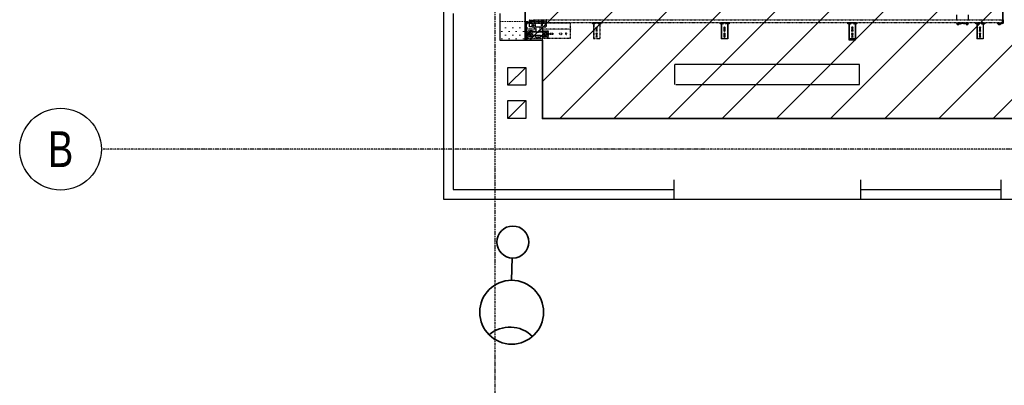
# Model space of a CAD drawing. Header units: centimetres. Extents: x 25511 to 42070, y 833 to 13367.
# Tile 21 of 59: x 29207 to 29978, y 4941 to 5227. Entities that reach past the tile are written whole.
import ezdxf
from ezdxf.enums import TextEntityAlignment as Align

# ---------------------------------------------------------------- set-up
doc = ezdxf.new("R2010")
doc.units = ezdxf.units.CM
doc.header["$LTSCALE"] = 0.1
for name, pattern in [('Ciągłe', [0]), ('DASHDOT2', [12.7, 6.35, -3.175, 0, -3.175]), ('DASHED2', [9.525, 6.35, -3.175])]:
    doc.linetypes.add(name, pattern=pattern)
for name, color, linetype in [('A-Grid', 253, 'DASHDOT2'), ('CKDRZWI_', 253, 'Continuous'), ('CKIZOLACJE', 253, 'Continuous')]:
    doc.layers.add(name, color=color, linetype=linetype)
for name, color, linetype, lineweight in [('A-sufity podwieszone', 253, 'Continuous', 25), ('A-Wyburzenia', 253, 'DASHED2', 0), ('A_Sufity - Opis', 253, 'Continuous', 13), ('CKWENT', 253, 'Ciągłe', 25), ('E-kabel', 1, 'Continuous', 35), ('Elospr', 32, 'Continuous', 30)]:
    doc.layers.add(name, color=color, linetype=linetype, lineweight=lineweight)
doc.layers.add('POWIERZCHNIA ZABUDOWY', color=253, linetype='Continuous', plot=False)
doc.styles.get("Standard").update_dxf_attribs({"font": 'ic-simplex.shx', "width": 0.8})
doc.linetypes.add('IZOLACJA_CIEPLNA_OS', pattern='A,0.001,[220,CADKON.SHX,S=0.05,R=0,X=0,Y=0],-1,[220,CADKON.SHX,S=0.05,R=180,X=1,Y=0],-1', length=2.001)

# ---------------------------------------------------------------- blocks, each defined once
blk = doc.blocks.new('A$7E8719B1CAF')
at = {"color": 7, "linetype": 'Continuous', "lineweight": -3}
for p, q in [((0, 0), (0, 210)), ((0, 210), (200, 210)), ((200, 210), (200, 192)), ((200, 192), (200, 82)), ((204, 192), (204, 82)), ((204, 188), (207, 188)), ((207, 188), (204, 188)), ((205, 189.6), (205, 193)), ((207, 189.6), (207, 188)), ((207, 128), (207, 188)), ((319, 171.8), (319, 183.5)), ((330, 178.6), (337.5, 178.6)), ((337.5, 178.5), (337.5, 183.5)), ((337.5, 183.5), (340.1, 183.5)), ((340.1, 178.5), (337.5, 178.5)), ((340.1, 183.5), (340.1, 178.5)), ((340.1, 175.4), (340.1, 178.5)), ((340.1, 175.4), (340.1, 143.6)), ((1736.1, 200), (1734.9, 200)), ((1734.9, 88.5), (1734.9, 200)), ((1736.1, 88.5), (1736.1, 200)), ((1741.2, 200), (1736.1, 200)), ((1742.9, 200), (1741.2, 200)), ((1748.5, 200), (1742.9, 200)), ((1750.4, 200), (1748.5, 200)), ((1769.3, 200), (1750.4, 200)), ((1755.4, 157), (1755.4, 183)), ((1764.4, 183), (1764.4, 157)), ((1771.2, 200), (1769.3, 200)), ((1776.8, 200), (1771.2, 200)), ((1778.6, 200), (1776.8, 200)), ((1783.7, 200), (1778.6, 200)), ((1784.8, 200), (1783.7, 200)), ((1783.7, 88.5), (1783.7, 200)), ((1784.8, 88.5), (1784.8, 200)), ((2735.1, 209.2), (2735.1, 160.2)), ((2736.5, 209.2), (2735.1, 209.2)), ((2735.1, 160.2), (2735.1, 148.5)), ((2736.8, 200), (2735.7, 200)), ((2735.7, 88.5), (2735.7, 200)), ((2736.5, 209.2), (2736.5, 200)), ((2740.3, 209.2), (2736.5, 209.2)), ((2736.8, 88.5), (2736.8, 200)), ((2741.9, 200), (2736.8, 200)), ((2744, 209.2), (2740.3, 209.2)), ((2743.7, 200), (2741.9, 200)), ((2749.3, 200), (2743.7, 200)), ((2749.5, 209.2), (2746.5, 209.2)), ((2751.2, 200), (2749.3, 200)), ((2771.8, 209.2), (2749.5, 209.2)), ((2770.1, 200), (2751.2, 200)), ((2756.1, 157), (2756.1, 183)), ((2758.1, 153.3), (2758.1, 157)), ((2763.1, 157), (2763.1, 153.3)), ((2765.1, 183), (2765.1, 157)), ((2772, 200), (2770.1, 200)), ((2774.7, 209.2), (2771.8, 209.2)), ((2777.6, 200), (2772, 200)), ((2781, 209.2), (2777.3, 209.2)), ((2779.3, 200), (2777.6, 200)), ((2784.4, 200), (2779.3, 200)), ((2784.7, 209.2), (2781, 209.2)), ((2785.6, 200), (2784.4, 200)), ((2784.4, 88.5), (2784.4, 200)), ((2784.7, 209.2), (2784.7, 200)), ((2786.1, 209.2), (2784.7, 209.2)), ((2785.6, 88.5), (2785.6, 200)), ((2786.1, 209.2), (2786.1, 160.2)), ((2786.1, 160.2), (2786.1, 148.5)), ((3737.6, 200), (3736.4, 200)), ((3736.4, 88.5), (3736.4, 200)), ((3737.6, 88.5), (3737.6, 200)), ((3742.7, 200), (3737.6, 200)), ((3744.4, 200), (3742.7, 200)), ((3750, 200), (3744.4, 200)), ((3751.9, 200), (3750, 200)), ((3770.8, 200), (3751.9, 200)), ((3756.9, 157), (3756.9, 183)), ((3765.9, 183), (3765.9, 157)), ((3772.7, 200), (3770.8, 200)), ((3778.3, 200), (3772.7, 200)), ((3780.1, 200), (3778.3, 200)), ((3785.2, 200), (3780.1, 200)), ((3786.3, 200), (3785.2, 200)), ((3785.2, 88.5), (3785.2, 200)), ((3786.3, 88.5), (3786.3, 200)), ((200, 82), (200, 74)), ((203, 77), (203, 77.4)), ((204, 128), (207, 128)), ((207, 128), (204, 128)), ((204, 120), (207, 123)), ((207, 123), (204, 120)), ((207, 82), (204, 82)), ((210, 81), (205, 81)), ((206, 122), (207, 122)), ((207, 128), (207, 123)), ((207, 82), (207, 122)), ((210, 81), (215, 81)), ((215, 81), (215, 77)), ((231, 77.7), (231, 77.3)), ((232.7, 89.1), (232.7, 80)), ((319, 145.4), (319, 147.2)), ((330, 140.4), (337.5, 140.4)), ((337.5, 140.5), (337.5, 135.5)), ((340.1, 140.5), (337.5, 140.5)), ((340.1, 135.5), (337.5, 135.5)), ((340.1, 143.6), (340.1, 140.5)), ((340.1, 140.5), (340.1, 135.5)), ((1724.9, 78.9), (1724.5, 75.5)), ((1726.9, 78.6), (1726.4, 75.3)), ((1727.6, 78.6), (1727.2, 75.3)), ((1730, 81.5), (1727.9, 81.5)), ((1730, 79.5), (1727.9, 79.5)), ((1730.8, 81.5), (1730, 81.5)), ((1731.2, 77.6), (1731, 78.6)), ((1733.1, 77.9), (1733, 78.9)), ((1733.9, 77.9), (1733.7, 78.9)), ((1734.9, 78.4), (1734.9, 88.5)), ((1736.1, 77.5), (1734.9, 78.4)), ((1736.1, 77.5), (1736.1, 88.5)), ((1741.2, 83.3), (1736.1, 77.5)), ((1746.6, 79), (1738.6, 79)), ((1738.6, 79), (1738.6, 77)), ((1748.5, 77.8), (1742.9, 83.4)), ((1747, 79), (1746.6, 79)), ((1746.6, 77), (1746.6, 79)), ((1747, 77), (1747, 79)), ((1755.4, 110), (1755.4, 136)), ((1764.4, 136), (1764.4, 110)), ((1776.8, 83.4), (1771.2, 77.8)), ((1782.1, 79), (1774.1, 79)), ((1774.1, 79), (1774.1, 77)), ((1783.7, 77.5), (1778.6, 83.3)), ((1782.4, 79), (1782.1, 79)), ((1782.1, 77), (1782.1, 79)), ((1782.5, 77), (1782.5, 78.8)), ((1783.7, 77.5), (1783.7, 88.5)), ((1784.8, 78.4), (1783.7, 77.5)), ((1784.8, 78.4), (1784.8, 88.5)), ((1787.5, 78.9), (1787.4, 77.9)), ((1789.5, 78.6), (1789.3, 77.6)), ((1790.2, 78.6), (1790.1, 77.6)), ((1792.6, 81.5), (1790.5, 81.5)), ((1792.6, 79.5), (1790.5, 79.5)), ((1793.4, 81.5), (1792.6, 81.5)), ((1794.1, 75.3), (1793.6, 78.6)), ((1796, 75.5), (1795.6, 78.9)), ((1796.8, 75.5), (1796.3, 78.9)), ((2725.6, 78.9), (2725.2, 75.5)), ((2727.6, 78.6), (2727.2, 75.3)), ((2728.3, 78.6), (2727.9, 75.3)), ((2730.8, 81.5), (2728.6, 81.5)), ((2730.8, 79.5), (2728.6, 79.5)), ((2731.5, 81.5), (2730.8, 81.5)), ((2731.9, 77.6), (2731.7, 78.6)), ((2733.9, 77.9), (2733.7, 78.9)), ((2734.6, 77.9), (2734.4, 78.9)), ((2735.1, 148.5), (2735.1, 80.2)), ((2735.1, 80.2), (2735.1, 79.9)), ((2735.7, 79.4), (2735.1, 79.9)), ((2735.7, 78.4), (2735.7, 88.5)), ((2736.8, 77.5), (2735.7, 78.4)), ((2736.8, 77.5), (2736.8, 88.5)), ((2741.9, 83.3), (2736.8, 77.5)), ((2747.3, 79), (2739.3, 79)), ((2739.3, 79), (2739.3, 77)), ((2749.3, 77.8), (2743.7, 83.4)), ((2746.5, 79.8), (2744, 82.7)), ((2747.7, 79), (2747.3, 79)), ((2747.3, 77), (2747.3, 79)), ((2747.7, 77), (2747.7, 79)), ((2756.1, 110), (2756.1, 136)), ((2765.1, 136), (2765.1, 110)), ((2777.6, 83.4), (2772, 77.8)), ((2777.3, 82.7), (2774.7, 79.8)), ((2782.8, 79), (2774.8, 79)), ((2774.8, 79), (2774.8, 77)), ((2784.4, 77.5), (2779.3, 83.3)), ((2783.1, 79), (2782.8, 79)), ((2782.8, 77), (2782.8, 79)), ((2783.2, 77), (2783.2, 78.8)), ((2784.4, 77.5), (2784.4, 88.5)), ((2785.6, 78.4), (2784.4, 77.5)), ((2785.6, 78.4), (2785.6, 88.5)), ((2786.1, 79.9), (2785.6, 79.4)), ((2786.1, 148.5), (2786.1, 80.2)), ((2786.1, 80.2), (2786.1, 79.9)), ((2788.2, 78.9), (2788.1, 77.9)), ((2790.2, 78.6), (2790.1, 77.6)), ((2790.9, 78.6), (2790.8, 77.6)), ((2793.4, 81.5), (2791.2, 81.5)), ((2793.4, 79.5), (2791.2, 79.5)), ((2794.1, 81.5), (2793.4, 81.5)), ((2794.8, 75.3), (2794.3, 78.6)), ((2796.7, 75.5), (2796.3, 78.9)), ((2797.5, 75.5), (2797.1, 78.9)), ((3576.8, 79), (3586.7, 79)), ((3576.8, 75), (3576.8, 79)), ((3581.7, 81), (3580.3, 80.2)), ((3580.3, 80.2), (3596.1, 80.2)), ((3581.7, 87), (3581.7, 86.4)), ((3581.7, 86.4), (3585, 87)), ((3581.7, 87), (3585, 87)), ((3581.7, 80.4), (3581.7, 86.4)), ((3585.2, 88.5), (3584.2, 87.5)), ((3584.2, 87.5), (3592.2, 87.5)), ((3584.2, 87.5), (3584.2, 87)), ((3585, 88.3), (3585, 87)), ((3585, 87), (3591.5, 87)), ((3591.2, 88.5), (3585.2, 88.5)), ((3598.6, 79), (3586.7, 79)), ((3588.2, 86.4), (3591.5, 87)), ((3588.2, 80.4), (3588.2, 86.4)), ((3592.2, 87.5), (3591.2, 88.5)), ((3591.4, 88.3), (3591.4, 87)), ((3591.5, 87), (3594.7, 87)), ((3592.2, 87), (3592.2, 87.5)), ((3594.7, 86.4), (3594.7, 87)), ((3594.7, 80.4), (3594.7, 86.4)), ((3596.1, 80.2), (3594.7, 81)), ((3598.6, 79), (3605.4, 80.8)), ((3607.6, 81), (3606.7, 81)), ((3608, 80.8), (3614.8, 79)), ((3608.9, 80.8), (3615.7, 79)), ((3628.6, 79), (3614.8, 79)), ((3635.4, 80.8), (3628.6, 79)), ((3637.6, 81), (3636.7, 81)), ((3644.8, 79), (3638, 80.8)), ((3645.7, 79), (3638.9, 80.8)), ((3656.7, 79), (3644.8, 79)), ((3651.7, 81), (3650.3, 80.2)), ((3650.3, 80.2), (3666.1, 80.2)), ((3651.7, 87), (3651.7, 86.4)), ((3651.7, 86.4), (3655, 87)), ((3651.7, 87), (3655, 87)), ((3651.7, 80.4), (3651.7, 86.4)), ((3655.2, 88.5), (3654.2, 87.5)), ((3654.2, 87.5), (3662.2, 87.5)), ((3654.2, 87.5), (3654.2, 87)), ((3655, 88.3), (3655, 87)), ((3655, 87), (3661.5, 87)), ((3661.2, 88.5), (3655.2, 88.5)), ((3656.7, 79), (3666.8, 79)), ((3658.2, 86.4), (3661.5, 87)), ((3658.2, 80.4), (3658.2, 86.4)), ((3662.2, 87.5), (3661.2, 88.5)), ((3661.4, 88.3), (3661.4, 87)), ((3661.5, 87), (3664.7, 87)), ((3662.2, 87), (3662.2, 87.5)), ((3664.7, 86.4), (3664.7, 87)), ((3664.7, 80.4), (3664.7, 86.4)), ((3666.1, 80.2), (3664.7, 81)), ((3667.6, 79), (3666.8, 79)), ((3727, 78.9), (3726.6, 75.5)), ((3729, 78.6), (3728.6, 75.3)), ((3729.7, 78.6), (3729.3, 75.3)), ((3732.2, 81.5), (3730, 81.5)), ((3732.2, 79.5), (3730, 79.5)), ((3732.2, 81.5), (3732.9, 81.5)), ((3733.3, 77.6), (3733.2, 78.6)), ((3735.3, 77.9), (3735.2, 78.9)), ((3736, 77.9), (3735.9, 78.9)), ((3736.4, 78.4), (3736.4, 88.5)), ((3737.6, 77.5), (3736.4, 78.4)), ((3737.6, 77.5), (3737.6, 88.5)), ((3742.7, 83.3), (3737.6, 77.5)), ((3740.7, 79), (3748.7, 79)), ((3740.7, 79), (3740.7, 77)), ((3750, 77.8), (3744.4, 83.4)), ((3748.7, 79), (3748.8, 79)), ((3748.7, 77), (3748.7, 79)), ((3749.2, 77), (3749.2, 78.6)), ((3756.9, 110), (3756.9, 136)), ((3765.9, 136), (3765.9, 110)), ((3778.3, 83.4), (3772.7, 77.8)), ((3776.2, 79), (3783.9, 79)), ((3776.2, 79), (3776.2, 77)), ((3785.2, 77.5), (3780.1, 83.3)), ((3784.2, 77), (3784.2, 78.6)), ((3784.7, 77), (3784.7, 78.1)), ((3785.2, 77.5), (3785.2, 88.5)), ((3786.3, 78.4), (3785.2, 77.5)), ((3786.3, 78.4), (3786.3, 88.5)), ((3789.6, 78.9), (3789.5, 77.9)), ((3791.6, 78.6), (3791.5, 77.6)), ((3792.3, 78.6), (3792.2, 77.6)), ((3794.8, 81.5), (3792.6, 81.5)), ((3794.8, 79.5), (3792.6, 79.5)), ((3794.8, 81.5), (3795.5, 81.5)), ((3796.2, 75.3), (3795.8, 78.6)), ((3798.2, 75.5), (3797.8, 78.9)), ((3798.9, 75.5), (3798.5, 78.9)), ((3896.6, 77), (3896.6, 80)), ((3896.6, 80), (3901.6, 80)), ((3901.6, 80), (3935.6, 80)), ((3905.4, 82), (3904, 81.2)), ((3904, 81.2), (3919.8, 81.2)), ((3905.4, 87.4), (3908.6, 88)), ((3905.4, 88), (3908.6, 88)), ((3905.4, 81.4), (3905.4, 87.4)), ((3908.9, 88.5), (3908.4, 88)), ((3908.6, 88), (3915.1, 88)), ((3914.9, 88.5), (3908.9, 88.5)), ((3911.9, 87.4), (3915.1, 88)), ((3911.9, 81.4), (3911.9, 87.4)), ((3915.4, 88.5), (3914.9, 88.5)), ((3915.4, 88), (3914.9, 88.5)), ((3915.1, 88), (3918.4, 88)), ((3915.9, 88), (3915.4, 88.5)), ((3918.4, 88), (3918.9, 88)), ((3918.4, 81.4), (3918.4, 87.4)), ((3919.8, 81.2), (3918.4, 82)), ((3918.5, 81.4), (3918.5, 87.4)), ((3918.9, 81.8), (3918.9, 87.4)), ((3918.9, 81.7), (3918.9, 87.4)), ((3920.3, 81.2), (3918.9, 82)), ((3919.8, 81.2), (3920.3, 81.2)), ((3936.5, 80), (3935.6, 80)), ((200, 74), (200, 25.3)), ((202, 74), (202, 25.3)), ((204, 77), (203, 77)), ((232.2, 75), (203, 75)), ((204, 77), (204, 77.1)), ((210, 77), (205, 77)), ((215, 77), (210, 77)), ((245, 77), (215, 77)), ((215.3, 75), (215.3, 73.5)), ((215.7, 73.5), (215.3, 73.5)), ((215.3, 73.5), (215.8, 73)), ((215.7, 75), (215.7, 73.5)), ((232.7, 73.5), (215.7, 73.5)), ((215.7, 73.5), (216.2, 73)), ((215.8, 73), (216.2, 73)), ((216.2, 73), (232.2, 73)), ((231, 72.7), (231, 72.3)), ((231, 67.7), (231, 67.3)), ((231, 62.7), (231, 62.3)), ((231, 57.7), (231, 57.3)), ((231, 52.7), (231, 52.3)), ((1726.4, 75.3), (1724.5, 75.5)), ((1727.2, 75.3), (1726.4, 75.3)), ((1750.4, 77), (1734.1, 77)), ((1786.4, 75), (1734.1, 75)), ((1752.7, 77), (1750.4, 77)), ((1767, 77), (1752.7, 77)), ((1769.3, 77), (1767, 77)), ((1786.4, 77), (1769.3, 77)), ((1787.1, 75), (1786.4, 75)), ((1794.1, 75.3), (1796, 75.5)), ((1794.8, 75.3), (1794.1, 75.3)), ((1794.8, 75.3), (1796.8, 75.5)), ((1796.8, 75.5), (1796, 75.5)), ((2727.2, 75.3), (2725.2, 75.5)), ((2727.9, 75.3), (2727.2, 75.3)), ((2751.2, 77), (2734.8, 77)), ((2787.1, 75), (2734.8, 75)), ((2753.5, 77), (2751.2, 77)), ((2767.8, 77), (2753.5, 77)), ((2770.1, 77), (2767.8, 77)), ((2787.1, 77), (2770.1, 77)), ((2787.8, 75), (2787.1, 75)), ((2794.8, 75.3), (2796.7, 75.5)), ((2795.5, 75.3), (2794.8, 75.3)), ((2795.5, 75.3), (2797.5, 75.5)), ((2797.5, 75.5), (2796.7, 75.5)), ((3577.7, 12), (3577.7, 49.5)), ((3599.5, 75), (3599.5, 75)), ((3599.6, 75.1), (3606.5, 77)), ((3600.5, 75.1), (3607.2, 76.9)), ((3607, 77), (3613.8, 75.1)), ((3629.5, 75), (3629.5, 75)), ((3636.5, 77), (3629.6, 75.1)), ((3637.2, 76.9), (3630.5, 75.1)), ((3643.8, 75.1), (3637, 77)), ((3667.7, 12), (3667.7, 49.5)), ((3667.7, 12), (3667.7, 49.5)), ((3728.6, 75.3), (3726.6, 75.5)), ((3728.6, 75.3), (3729.3, 75.3)), ((3751.9, 77), (3736.3, 77)), ((3754.2, 77), (3751.9, 77)), ((3768.5, 77), (3754.2, 77)), ((3770.8, 77), (3768.5, 77)), ((3788.5, 77), (3770.8, 77)), ((3796.2, 75.3), (3798.2, 75.5)), ((3796.2, 75.3), (3796.9, 75.3)), ((3796.9, 75.3), (3798.9, 75.5)), ((3798.2, 75.5), (3798.9, 75.5)), ((3901.6, 77), (3896.6, 77)), ((3901.6, 77), (3935.6, 77)), ((3907.9, 77), (3907.9, 75)), ((3908.7, 77), (3908.7, 75)), ((3915.2, 77), (3915.2, 75)), ((3915.6, 77), (3915.6, 75)), ((3915.9, 75), (3915.9, 77)), ((3916.4, 75), (3916.4, 77)), ((3936.6, 75), (3936.9, 75)), ((3936.9, 73), (3936.6, 73)), ((3936.6, 70.5), (3936.6, 54)), ((3936.6, 54), (3936.6, 70.5)), ((3937, 69.2), (3936.6, 69.2)), ((3936.9, 51.8), (3936.6, 51.8)), ((3936.6, 51.5), (3936.6, 49.5)), ((3936.6, 51.5), (3936.6, 51.5)), ((3937, 50), (3936.6, 50)), ((3936.6, 49.5), (3937.1, 49.5)), ((3936.6, 49.5), (3936.6, 49.5)), ((3937.1, 75), (3936.9, 75)), ((3936.9, 73.8), (3937, 71.1)), ((3937, 69.2), (3936.9, 71.9)), ((3936.9, 51.8), (3937, 53.8)), ((3937, 50), (3936.9, 51.8)), ((3937, 70.5), (3937, 54)), ((3937, 52), (3937, 50)), ((3937.3, 75), (3937.1, 75)), ((3937.1, 73), (3937.3, 73)), ((3937.1, 54), (3937.1, 70.5)), ((3937.4, 69.2), (3937.1, 69.2)), ((3937.4, 51.8), (3937.1, 51.8)), ((3937.1, 49.5), (3937.1, 51.5)), ((3937.1, 51.5), (3937.1, 51.5)), ((3937.4, 50), (3937.1, 50)), ((3937.1, 49.5), (3937.1, 49.5)), ((3937.5, 71.1), (3937.4, 73.8)), ((3937.4, 71.9), (3937.4, 69.2)), ((3937.4, 53.8), (3937.4, 51.8)), ((3937.4, 50), (3937.5, 52)), ((3937.4, 51.8), (3937.4, 50)), ((3938.6, 74), (3938.6, -28)), ((3941.6, 74), (3941.6, -28)), ((3942.5, 55.6), (3942.5, 74))]:
    blk.add_line(p, q, dxfattribs=at)
at = {"color": 7, "linetype": 'DASHED2', "lineweight": -3}
for p, q in [((205, 197), (215, 197)), ((205, 193), (215, 193)), ((220, 189.6), (205, 189.6)), ((215, 197), (220, 197)), ((220, 193), (215, 193)), ((216.5, 183.5), (216.5, 135.5)), ((257.9, 183.5), (216.5, 183.5)), ((220, 197), (220, 193)), ((223, 193), (220, 196)), ((220, 193), (220, 189.6)), ((220, 193), (223, 193)), ((220.5, 160.5), (220.5, 158.5)), ((221.6, 193), (284, 193)), ((227.8, 159.5), (230.1, 163.5)), ((230.1, 155.5), (227.8, 159.5)), ((230.1, 163.5), (232.4, 167.5)), ((232.4, 151.5), (230.1, 155.5)), ((232.4, 167.5), (237, 167.5)), ((237, 167.5), (241.6, 167.5)), ((237.5, 178.5), (257.9, 178.5)), ((257.9, 178.5), (238.5, 178.5)), ((241.6, 167.5), (243.9, 163.5)), ((243.9, 155.5), (241.6, 151.5)), ((243.9, 163.5), (246.2, 159.5)), ((246.2, 159.5), (243.9, 155.5)), ((257.9, 183.5), (257.9, 178.5)), ((260.5, 183.5), (257.9, 183.5)), ((257.9, 178.5), (257.9, 175.4)), ((260.5, 178.5), (257.9, 178.5)), ((257.9, 175.4), (257.9, 143.6)), ((260.5, 178.5), (260.5, 183.5)), ((260.5, 178.6), (268, 178.6)), ((279, 183.5), (319, 183.5)), ((279, 183.5), (279, 171.8)), ((285.5, 195), (284, 193.5)), ((284, 193.5), (314, 193.5)), ((284, 193.5), (284, 183.5)), ((312.5, 195), (285.5, 195)), ((314, 193.5), (312.5, 195)), ((314, 183.5), (314, 193.5)), ((314, 193), (554, 193)), ((340.1, 183.5), (381.5, 183.5)), ((360.5, 178.5), (340.1, 178.5)), ((359.5, 178.5), (340.1, 178.5)), ((348.8, 159.5), (351.1, 163.5)), ((351.1, 155.5), (348.8, 159.5)), ((351.1, 163.5), (353.4, 167.5)), ((353.4, 151.5), (351.1, 155.5)), ((353.4, 167.5), (358, 167.5)), ((358, 167.5), (362.6, 167.5)), ((362.6, 167.5), (364.9, 163.5)), ((364.9, 155.5), (362.6, 151.5)), ((364.9, 163.5), (367.2, 159.5)), ((367.2, 159.5), (364.9, 155.5)), ((377.5, 160.5), (377.5, 158.5)), ((381.5, 183.5), (381.5, 135.5)), ((412, 165.5), (395, 165.5)), ((473, 165.5), (480, 165.5)), ((554, 193), (554, 188)), ((554, 188), (554, 128)), ((735.3, 200), (734.2, 200)), ((734.2, 88.5), (734.2, 200)), ((735.3, 88.5), (735.3, 200)), ((740.4, 200), (735.3, 200)), ((742.2, 200), (740.4, 200)), ((747.8, 200), (742.2, 200)), ((749.7, 200), (747.8, 200)), ((768.6, 200), (749.7, 200)), ((754.6, 157), (754.6, 183)), ((763.6, 183), (763.6, 157)), ((770.5, 200), (768.6, 200)), ((776.1, 200), (770.5, 200)), ((777.8, 200), (776.1, 200)), ((782.9, 200), (777.8, 200)), ((784.1, 200), (782.9, 200)), ((782.9, 88.5), (782.9, 200)), ((784.1, 88.5), (784.1, 200)), ((284, 123), (207, 123)), ((257.9, 135.5), (216.5, 135.5)), ((237, 151.5), (232.4, 151.5)), ((353.9, 80), (232.5, 80)), ((233.5, 105), (232.7, 104.2)), ((250, 104.2), (232.7, 104.2)), ((232.7, 104.2), (232.7, 94.8)), ((252.7, 105), (233.5, 105)), ((241.6, 151.5), (237, 151.5)), ((237.5, 140.5), (257.9, 140.5)), ((257.9, 140.5), (238.5, 140.5)), ((250, 80), (250, 104.2)), ((252.7, 105), (276.2, 105)), ((257.9, 140.5), (257.9, 143.6)), ((257.9, 140.5), (257.9, 135.5)), ((260.5, 140.5), (257.9, 140.5)), ((257.9, 135.5), (260.5, 135.5)), ((260.5, 140.5), (260.5, 135.5)), ((260.5, 140.4), (268, 140.4)), ((276.2, 105), (362.3, 105)), ((278.9, 104.2), (278.9, 80)), ((278.9, 104.2), (362.1, 104.2)), ((279, 147.2), (279, 145.4)), ((279, 145.4), (319, 145.4)), ((284, 145.4), (284, 105)), ((314, 105), (314, 145.4)), ((554, 123), (314, 123)), ((359.5, 140.5), (340.1, 140.5)), ((360.5, 140.5), (340.1, 140.5)), ((340.1, 135.5), (381.5, 135.5)), ((358, 151.5), (353.4, 151.5)), ((353.9, 80), (367, 80)), ((362.6, 151.5), (358, 151.5)), ((362.1, 80), (362.1, 104.2)), ((362.3, 105), (363.6, 105)), ((363.7, 104.2), (363.7, 80)), ((367, 79.8), (367, 80)), ((395, 153.5), (412, 153.5)), ((480, 153.5), (473, 153.5)), ((554, 128), (554, 123)), ((554, 122), (554, 123)), ((554, 122), (554, 82)), ((554, 82), (554, 77)), ((724.2, 78.9), (723.7, 75.5)), ((726.1, 78.6), (725.7, 75.3)), ((726.9, 78.6), (726.4, 75.3)), ((729.3, 81.5), (727.1, 81.5)), ((729.3, 79.5), (727.1, 79.5)), ((730, 81.5), (729.3, 81.5)), ((730.4, 77.6), (730.3, 78.6)), ((732.4, 77.9), (732.3, 78.9)), ((733.1, 77.9), (733, 78.9)), ((734.2, 78.4), (734.2, 88.5)), ((735.3, 77.5), (734.2, 78.4)), ((735.3, 77.5), (735.3, 88.5)), ((740.4, 83.3), (735.3, 77.5)), ((745.9, 79), (737.9, 79)), ((737.9, 79), (737.9, 77)), ((747.8, 77.8), (742.2, 83.4)), ((746.3, 79), (745.9, 79)), ((745.9, 77), (745.9, 79)), ((746.3, 77), (746.3, 79)), ((754.6, 110), (754.6, 136)), ((763.6, 136), (763.6, 110)), ((776.1, 83.4), (770.5, 77.8)), ((781.4, 79), (773.4, 79)), ((773.4, 79), (773.4, 77)), ((782.9, 77.5), (777.8, 83.3)), ((781.6, 79), (781.4, 79)), ((781.4, 77), (781.4, 79)), ((781.8, 77), (781.8, 78.8)), ((782.9, 77.5), (782.9, 88.5)), ((784.1, 78.4), (782.9, 77.5)), ((784.1, 78.4), (784.1, 88.5)), ((786.8, 78.9), (786.6, 77.9)), ((788.7, 78.6), (788.6, 77.6)), ((789.5, 78.6), (789.3, 77.6)), ((791.9, 81.5), (789.7, 81.5)), ((791.9, 79.5), (789.7, 79.5)), ((792.6, 81.5), (791.9, 81.5)), ((793.3, 75.3), (792.9, 78.6)), ((795.3, 75.5), (794.9, 78.9)), ((796, 75.5), (795.6, 78.9)), ((353, 49.5), (636.7, 49.5)), ((554, 77), (365.8, 77)), ((367, 74.8), (367, 75.2)), ((636.7, 75), (367, 75)), ((367, 69.8), (367, 70.2)), ((367, 64.8), (367, 65.2)), ((367, 59.8), (367, 60.2)), ((367, 54.8), (367, 55.2)), ((367, 49.8), (367, 50.2)), ((711.3, 75), (636.7, 75)), ((636.7, 49.5), (711.3, 49.5)), ((3936.6, 75), (711.3, 75)), ((711.3, 49.5), (3936.6, 49.5)), ((725.7, 75.3), (723.7, 75.5)), ((726.4, 75.3), (725.7, 75.3)), ((749.7, 77), (733.4, 77)), ((785.7, 75), (733.4, 75)), ((752, 77), (749.7, 77)), ((766.3, 77), (752, 77)), ((768.6, 77), (766.3, 77)), ((785.7, 77), (768.6, 77)), ((786.4, 75), (785.7, 75)), ((793.3, 75.3), (795.3, 75.5)), ((794.1, 75.3), (793.3, 75.3)), ((794.1, 75.3), (796, 75.5)), ((796, 75.5), (795.3, 75.5))]:
    blk.add_line(p, q, dxfattribs=at)
for centre, radius in [((237, 159.5), 12.5), ((358, 159.5), 12.5), ((520, 159.5), 6)]:
    blk.add_circle(centre, radius, dxfattribs=at)
at = {"color": 7, "linetype": 'Continuous', "lineweight": -3}
for centre, radius, start, end in [((205, 192), 5, 90, 180), ((205, 192), 1, 90, 180), ((1759.9, 183), 4.5, 0, 180), ((1759.9, 157), 4.5, 180, 0), ((2760.6, 183), 4.5, 0, 180), ((2760.6, 167.7), 4.5, 180, 204.83331), ((2760.6, 157), 4.5, 180, 0), ((2760.6, 167.7), 4.5, 204.83331, 247.88696), ((2760.6, 167.7), 4.5, 247.88696, 292.11304), ((2760.6, 167.7), 4.5, 292.11304, 335.16669), ((2760.6, 167.7), 4.5, 335.16669, 0), ((3761.4, 183), 4.5, 0, 180), ((3761.4, 157), 4.5, 180, 0), ((205, 82), 5, 180, 270), ((205, 82), 1, 180, 270), ((1742.1, 82.5), 1.2, 45, 139), ((1750.4, 79.7), 2.7, 225, 270), ((1759.9, 136), 4.5, 0, 180), ((1759.9, 110), 4.5, 180, 0), ((1769.3, 79.7), 2.7, 270, 315), ((1777.7, 82.5), 1.2, 41, 135), ((2742.8, 82.5), 1.2, 45, 139), ((2742.1, 81), 2.5, 41.74368, 90.86357), ((2749.5, 82.5), 4, 221.74368, 241.04498), ((2749.5, 82.5), 4, 244.06966, 253.96176), ((2751.2, 79.7), 2.7, 225, 270), ((2760.6, 136), 4.5, 0, 180), ((2760.6, 110), 4.5, 180, 0), ((2770.1, 79.7), 2.7, 270, 315), ((2771.8, 82.5), 4, 286.03824, 318.25632), ((2779.1, 81), 2.5, 89.53946, 138.25632), ((2778.4, 82.5), 1.2, 41, 135), ((3580.3, 79.6), 0.6, 90, 270), ((3585, 71.5), 9.46, 69.91575, 110.08425), ((3584.8, 77), 10, 70.39659, 89.34725), ((3591.5, 71.5), 9.46, 69.91575, 110.08425), ((3591.3, 77), 10, 70.39659, 89.34725), ((3596.1, 79.6), 0.6, 270, 90), ((3606.7, 76), 5, 74.99945, 105.00055), ((3607.6, 76), 5, 74.99945, 90), ((3636.7, 76), 5, 74.99945, 105.00055), ((3637.6, 76), 5, 74.99945, 90), ((3650.3, 79.6), 0.6, 90, 270), ((3655, 71.5), 9.46, 69.91575, 110.08425), ((3654.8, 77), 10, 70.39659, 89.34725), ((3661.5, 71.5), 9.46, 69.91575, 110.08425), ((3661.3, 77), 10, 70.39659, 89.34725), ((3666.1, 79.6), 0.6, 270, 90), ((3743.6, 82.5), 1.2, 45, 139), ((3751.9, 79.7), 2.7, 225, 270), ((3761.4, 136), 4.5, 0, 180), ((3761.4, 110), 4.5, 180, 0), ((3770.8, 79.7), 2.7, 270, 315), ((3779.2, 82.5), 1.2, 41, 135), ((3904, 80.6), 0.6, 90, 270), ((3909.7, 87.5), 4.31, 172.90624, 180.63658), ((3908.6, 72.6), 9.37, 69.81586, 110.18414), ((3908.5, 78.1), 9.93, 70.30047, 89.34218), ((3915.1, 72.4), 9.56, 70.01319, 109.98681), ((3915, 77.9), 10.1, 70.49039, 89.35217), ((3922.7, 87.5), 4.31, 172.90624, 180.63658), ((3914.1, 87.5), 4.36, 359.40101, 7.05617), ((3923.2, 87.5), 4.31, 172.90624, 180.63658), ((3919.8, 80.6), 0.6, 270, 90), ((3920.3, 80.6), 0.6, 270, 90), ((203, 74), 3, 90, 180), ((203, 74), 1, 90, 180), ((3598.6, 79), 4, 270, 285.00055), ((3599.5, 79), 4, 270, 285.00055), ((3606.7, 76), 1, 74.99945, 105.00055), ((3614.8, 79), 4, 254.99945, 270), ((3628.6, 79), 4, 270, 285.00055), ((3629.5, 79), 4, 270, 285.00055), ((3636.7, 76), 1, 74.99945, 105.00055), ((3644.8, 79), 4, 254.99945, 270)]:
    blk.add_arc(centre, radius, start, end, dxfattribs=at)
at = {"color": 7, "linetype": 'DASHED2', "lineweight": -3}
for centre, radius, start, end in [((238.5, 160.5), 18, 93.19721, 180), ((238.5, 158.5), 18, 180, 266.80279), ((237, 159.5), 8, 150, 210), ((237, 159.5), 8, 90, 150), ((237, 159.5), 8, 210, 270), ((237, 159.5), 8, 30, 90), ((237, 159.5), 8, 270, 330), ((238.5, 160.5), 18, 90, 93.19721), ((237, 159.5), 8, 330, 30), ((358, 159.5), 8, 150, 210), ((358, 159.5), 8, 90, 150), ((358, 159.5), 8, 210, 270), ((358, 159.5), 8, 30, 90), ((358, 159.5), 8, 270, 330), ((359.5, 160.5), 18, 86.80279, 90), ((359.5, 160.5), 18, 0, 86.80279), ((359.5, 158.5), 18, 273.19721, 0), ((358, 159.5), 8, 330, 30), ((395, 159.5), 6, 90, 270), ((412, 159.5), 6, 270, 90), ((473, 159.5), 6, 90, 270), ((480, 159.5), 6, 270, 90), ((759.1, 183), 4.5, 0, 180), ((759.1, 157), 4.5, 180, 0), ((1137, 45694.1), 45625.4, 268.86217, 269.03289), ((1007.4, 38602), 38532.5, 268.8455, 269.04765), ((238.5, 158.5), 18, 266.80279, 270), ((266.3, 51.3), 55.3, 104.20528, 107.08477), ((262.6, 51.3), 55.3, 72.91523, 75.79472), ((391, 2015.4), 1935.7, 268.90065, 269.28658), ((359.5, 158.5), 18, 270, 273.19721), ((382.5, 100.6), 20.7, 167.72462, 169.84446), ((343.4, 100.6), 20.7, 10.15554, 12.27538), ((-408.8, 38606.4), 38534.5, 271.15341, 271.15352), ((741.3, 82.5), 1.2, 45, 139), ((749.7, 79.7), 2.7, 225, 270), ((759.1, 136), 4.5, 0, 180), ((759.1, 110), 4.5, 180, 0), ((768.6, 79.7), 2.7, 270, 315), ((776.9, 82.5), 1.2, 41, 135), ((1137, 45689.1), 45625.4, 268.86217, 269.03289), ((1007.4, 38597), 38532.5, 268.8455, 269.04765), ((1137, 45684.1), 45625.4, 268.86217, 269.03289), ((1007.4, 38592), 38532.5, 268.8455, 269.04765), ((1137, 45679.1), 45625.4, 268.86217, 269.03289), ((1007.4, 38587), 38532.5, 268.8455, 269.04765), ((1137, 45674.1), 45625.4, 268.86217, 269.03289), ((1007.4, 38582), 38532.5, 268.8455, 269.04765), ((1137, 45669.1), 45625.4, 268.86217, 269.03289), ((1007.4, 38577), 38532.5, 268.8455, 269.04765), ((-408.8, 38601.4), 38534.5, 271.15341, 271.15352), ((-408.8, 38596.4), 38534.5, 271.15341, 271.15352), ((-408.8, 38591.4), 38534.5, 271.15341, 271.15352), ((-408.8, 38586.4), 38534.5, 271.15341, 271.15352), ((-408.8, 38581.4), 38534.5, 271.15341, 271.15352), ((-408.8, 38576.4), 38534.5, 271.15341, 271.15352)]:
    blk.add_arc(centre, radius, start, end, dxfattribs=at)
for centre, major_axis, ratio, start_param, end_param in [((299, 175.4), (-41.1, 0), 0.118535, 0, 3.141593), ((299, 175.4), (-36.1, 0), 0.118535, 5.29957, 6.283185), ((299, 175.4), (-36.1, 0), 0.118535, 0, 4.125208), ((299, 175.4), (-41.1, 0), 0.118535, 5.220603, 5.56644), ((299, 143.6), (-41.1, 0), 0.118535, 3.141593, 6.283185), ((299, 143.6), (-36.1, 0), 0.118535, 1.999302, 6.283185), ((299, 143.6), (-36.1, 0), 0.118535, 0, 1.14229), ((299, 143.6), (-41.1, 0), 0.118535, 0.716745, 1.197203), ((299, 143.6), (-41.1, 0), 0.118535, 1.94439, 2.424847), ((727.1, 78.5), (0, 3), 0.999962, 0, 1.448623), ((727.1, 78.5), (0, 1), 0.999962, 0, 1.448623), ((727.9, 78.5), (0, 1), 0.999962, 0, 1.448623), ((729.3, 78.5), (0, -3), 0.999962, 1.692969, 3.141593), ((729.3, 78.5), (0, -1), 0.999962, 1.692969, 3.141593), ((730, 78.5), (0, -3), 0.999962, 1.692969, 3.141593), ((733.4, 78), (0, -3), 0.999962, 4.834562, 6.283185), ((733.4, 78), (0, -1), 0.999962, 4.834562, 6.283185), ((734.1, 78), (0, -1), 0.999962, 4.834562, 6.283185), ((785.7, 78), (0, 1), 0.999962, 3.141593, 4.590216), ((785.7, 78), (0, 3), 0.999962, 3.141593, 4.590216), ((786.4, 78), (0, 3), 0.999962, 3.141593, 4.590216), ((789.7, 78.5), (0, 3), 0.999962, 0, 1.448623), ((789.7, 78.5), (0, 1), 0.999962, 0, 1.448623), ((790.5, 78.5), (0, 1), 0.999962, 0, 1.448623), ((791.9, 78.5), (0, -3), 0.999962, 1.692969, 3.141593), ((791.9, 78.5), (0, -1), 0.999962, 1.692969, 3.141593), ((792.6, 78.5), (0, -3), 0.999962, 1.692969, 3.141593)]:
    blk.add_ellipse(centre, major_axis=major_axis, ratio=ratio, start_param=start_param, end_param=end_param, dxfattribs=at)
at = {"color": 7, "linetype": 'Continuous', "lineweight": -3}
for centre, major_axis, ratio, start_param, end_param in [((299, 175.4), (-41.1, 0), 0.118535, 3.858338, 4.204175), ((1727.9, 78.5), (0, 3), 0.999962, 0, 1.448623), ((1727.9, 78.5), (0, 1), 0.999962, 0, 1.448623), ((1728.6, 78.5), (0, 1), 0.999962, 0, 1.448623), ((1730, 78.5), (0, -3), 0.999962, 1.692969, 3.141593), ((1730, 78.5), (0, -1), 0.999962, 1.692969, 3.141593), ((1730.8, 78.5), (0, -3), 0.999962, 1.692969, 3.141593), ((1734.1, 78), (0, -3), 0.999962, 4.834562, 6.283185), ((1734.1, 78), (0, -1), 0.999962, 4.834562, 6.283185), ((1734.8, 78), (0, -1), 0.999962, 4.834562, 6.283185), ((1786.4, 78), (0, 1), 0.999962, 3.141593, 4.590216), ((1786.4, 78), (0, 3), 0.999962, 3.141593, 4.590216), ((1787.1, 78), (0, 3), 0.999962, 3.141593, 4.590216), ((1790.5, 78.5), (0, 3), 0.999962, 0, 1.448623), ((1790.5, 78.5), (0, 1), 0.999962, 0, 1.448623), ((1791.2, 78.5), (0, 1), 0.999962, 0, 1.448623), ((1792.6, 78.5), (0, -3), 0.999962, 1.692969, 3.141593), ((1792.6, 78.5), (0, -1), 0.999962, 1.692969, 3.141593), ((1793.4, 78.5), (0, -3), 0.999962, 1.692969, 3.141593), ((2728.6, 78.5), (0, 3), 0.999962, 0, 1.448623), ((2728.6, 78.5), (0, 1), 0.999962, 0, 1.448623), ((2729.3, 78.5), (0, 1), 0.999962, 0, 1.448623), ((2730.8, 78.5), (0, -3), 0.999962, 1.692969, 3.141593), ((2730.8, 78.5), (0, -1), 0.999962, 1.692969, 3.141593), ((2731.5, 78.5), (0, -3), 0.999962, 1.692969, 3.141593), ((2734.8, 78), (0, -3), 0.999962, 4.834562, 6.283185), ((2734.8, 78), (0, -1), 0.999962, 4.834562, 6.283185), ((2735.6, 78), (0, -1), 0.999962, 4.834562, 6.283185), ((2760.6, 134.9), (-4.5, 0), 0.220826, 0, 3.141593), ((2760.6, 132.9), (4.5, 0), 0.220826, 3.141593, 6.283185), ((2760.6, 128.1), (-4.5, 0), 0.220826, 3.141593, 6.283185), ((2760.6, 124.3), (-4.5, 0), 0.220826, 0, 3.141593), ((2760.6, 122.3), (4.5, 0), 0.220826, 3.141593, 6.283185), ((2760.6, 117.5), (-4.5, 0), 0.220826, 3.141593, 6.283185), ((2760.6, 113.7), (-4.5, 0), 0.220826, 0, 3.141593), ((2760.6, 111.7), (4.5, 0), 0.220826, 3.141593, 6.283185), ((2760.6, 106.9), (-4.5, 0), 0.220826, 3.744806, 5.679972), ((2760.6, 138.7), (-4.5, 0), 0.220826, 4.012655, 5.412123), ((2787.1, 78), (0, 1), 0.999962, 3.141593, 4.590216), ((2787.1, 78), (0, 3), 0.999962, 3.141593, 4.590216), ((2787.8, 78), (0, 3), 0.999962, 3.141593, 4.590216), ((2791.2, 78.5), (0, 3), 0.999962, 0, 1.448623), ((2791.2, 78.5), (0, 1), 0.999962, 0, 1.448623), ((2791.9, 78.5), (0, 1), 0.999962, 0, 1.448623), ((2793.4, 78.5), (0, -3), 0.999962, 1.692969, 3.141593), ((2793.4, 78.5), (0, -1), 0.999962, 1.692969, 3.141593), ((2794.1, 78.5), (0, -3), 0.999962, 1.692969, 3.141593), ((3667.6, 72), (0, -7), 0.008727, 2.013707, 3.141593), ((3730, 78.5), (0, 3), 0.999962, 0, 1.448623), ((3730, 78.5), (0, 1), 0.999962, 0, 1.448623), ((3730.7, 78.5), (0, 1), 0.999962, 0, 1.448623), ((3732.2, 78.5), (0, -3), 0.999962, 1.692969, 3.141593), ((3732.2, 78.5), (0, -1), 0.999962, 1.692969, 3.141593), ((3732.9, 78.5), (0, -3), 0.999962, 1.692969, 3.141593), ((3736.3, 78), (0, -3), 0.999962, 4.834562, 6.283185), ((3736.3, 78), (0, -1), 0.999962, 4.834562, 6.283185), ((3737, 78), (0, -1), 0.999962, 4.834562, 6.283185), ((3788.5, 78), (0, 1), 0.999962, 3.141593, 4.590216), ((3788.5, 78), (0, 3), 0.999962, 3.141593, 4.590216), ((3789.2, 78), (0, 3), 0.999962, 3.141593, 4.590216), ((3792.6, 78.5), (0, 3), 0.999962, 0, 1.448623), ((3792.6, 78.5), (0, 1), 0.999962, 0, 1.448623), ((3793.3, 78.5), (0, 1), 0.999962, 0, 1.448623), ((3794.8, 78.5), (0, -3), 0.999962, 1.692969, 3.141593), ((3794.8, 78.5), (0, -1), 0.999962, 1.692969, 3.141593), ((3795.5, 78.5), (0, -3), 0.999962, 1.692969, 3.141593), ((3935.6, 74), (0, -6), 0.999962, 1.570796, 3.141593), ((3936.5, 74), (0, 6), 0.999962, 4.712389, 6.283185), ((3935.6, 74), (0, -3), 0.999962, 1.570796, 3.141593), ((3936.6, 70.5), (0, -4.5), 0.008727, 3.141593, 4.712389), ((3936.6, 70.5), (0, 2.5), 0.008727, 0, 1.570796), ((3936.6, 54), (0, 2.5), 0.008727, 1.570796, 3.141593), ((3936.6, 54), (0, -4.5), 0.008727, 4.712389, 6.283185), ((3936.9, 55), (0, 20), 0.008727, 5.934119, 6.283185), ((3936.9, 55), (0, -18), 0.008727, 2.792527, 3.141593), ((3937.1, 70.5), (0, -4.5), 0.008727, 3.141593, 4.712389), ((3936.9, 61.5), (0, 10.5), 0.008727, 3.577925, 5.855196), ((3936.9, 61.5), (0, -8.5), 0.008727, 0.436332, 2.704803), ((3937.1, 54), (0, -4.5), 0.008727, 4.712389, 6.283185), ((3937.1, 70.5), (0, 2.5), 0.008727, 0, 1.570796), ((3937.1, 54), (0, 2.5), 0.008727, 1.570796, 3.141593), ((3937.3, 55), (0, -20), 0.008727, 2.792527, 3.141593), ((3937.3, 55), (0, 18), 0.008727, 5.934119, 6.283185), ((3937.4, 61.5), (0, 8.5), 0.008727, 3.577925, 5.846396), ((3937.4, 61.5), (0, -10.5), 0.008727, 0.436332, 2.713603), ((3942.4, 55.6), (0, -10), 0.008727, 0.868012, 1.570796)]:
    blk.add_ellipse(centre, major_axis=major_axis, ratio=ratio, start_param=start_param, end_param=end_param, dxfattribs=at)
for centre, major_axis in [((253.5, 90.5), (0, 2.1)), ((264.4, 92), (0, 4.25)), ((275.4, 93.5), (0, 2.1))]:
    blk.add_ellipse(centre, major_axis=major_axis, ratio=0.841709, dxfattribs=at)
at = {"color": 7, "linetype": 'DASHED2', "lineweight": -3}
for centre, major_axis in [((362.3, 90.5), (0, -2.1)), ((362.9, 92), (0, 4.25)), ((363.5, 93.5), (0, -2.1))]:
    blk.add_ellipse(centre, major_axis=major_axis, ratio=0.04674, dxfattribs=at)
for points in [[(264.4, 178.5), (263.1, 179.1), (261.8, 179.7), (260.5, 180.3)], [(264.4, 140.5), (263.1, 139.9), (261.8, 139.3), (260.5, 138.7)], [(367, 75.2), (367, 75.2), (367, 75.2), (366.9, 75.2)], [(367, 70.2), (367, 70.2), (367, 70.2), (366.9, 70.2)], [(367, 65.2), (367, 65.2), (367, 65.2), (366.9, 65.2)], [(367, 60.2), (367, 60.2), (367, 60.2), (366.9, 60.2)], [(367, 55.2), (367, 55.2), (367, 55.2), (366.9, 55.2)], [(367, 50.2), (367, 50.2), (367, 50.2), (366.9, 50.2)]]:
    blk.add_open_spline(points, degree=3, dxfattribs=at)
at = {"color": 7, "linetype": 'Continuous', "lineweight": -3}
for points in [[(337.5, 180.3), (336.1, 179.7), (334.8, 179.1), (333.4, 178.4)], [(232.7, 94.9), (232.7, 94.1), (232.8, 93.1), (232.8, 92)], [(232.8, 92), (232.8, 90.9), (232.7, 89.9), (232.7, 89.1)], [(326.6, 89.1), (327.2, 89.9), (327.6, 90.9), (327.6, 92)], [(327.6, 92), (327.6, 93.1), (327.3, 94.1), (326.7, 94.9)], [(337.5, 138.7), (336.1, 139.3), (334.8, 139.9), (333.4, 140.6)]]:
    blk.add_open_spline(points, degree=3, dxfattribs=at)
for points, knots in [([(267.1, 94.8), (266.5, 94), (266.2, 93), (266.2, 91), (266.5, 90), (267.1, 89.2)], [0.384709, 0.384709, 0.384709, 0.384709, 0.5, 0.5, 0.6138838, 0.6138838, 0.6138838, 0.6138838]), ([(333.1, 92), (333.1, 90.9), (332.7, 89.8), (331.4, 88.2), (330.4, 87.8), (328.4, 87.7), (327.4, 88.2), (326, 89.8), (325.6, 90.9), (325.6, 93.1), (326, 94.2), (327.4, 95.8), (328.4, 96.2), (330.4, 96.3), (331.4, 95.8), (332.7, 94.2), (333.1, 93.1), (333.1, 92)], [0, 0, 0, 0, 0.125, 0.125, 0.25, 0.25, 0.375, 0.375, 0.5, 0.5, 0.625, 0.625, 0.75, 0.75, 0.875, 0.875, 1, 1, 1, 1]), ([(3918.4, 81.4), (3918.4, 81.6), (3918.4, 81.8), (3918.4, 82), (3918.4, 82), (3918.4, 82), (3918.4, 82), (3918.4, 82)], [0, 0, 0, 0, 0.25, 0.25, 0.5, 0.5, 0.5083284, 0.5083284, 0.5083284, 0.5083284]), ([(232.4, 74.4), (232.4, 74.3), (232.3, 73.9), (232, 73.4), (231.5, 73), (231.1, 72.7), (230.7, 72.6), (230.4, 72.5), (230.3, 72.5), (230.2, 72.5), (230.1, 72.5), (230.1, 72.5), (230.1, 72.5), (230.1, 72.5)], [0, 0, 0, 0, 0.064622, 0.1882469, 0.2912198, 0.3781099, 0.4488081, 0.4989945, 0.5291887, 0.5573451, 0.5985172, 0.6805825, 0.8196711, 0.8196711, 0.8196711, 0.8196711]), ([(232.4, 69.4), (232.4, 69.3), (232.3, 68.9), (232, 68.4), (231.5, 68), (231.1, 67.7), (230.7, 67.6), (230.4, 67.5), (230.3, 67.5), (230.2, 67.5), (230.1, 67.5), (230.1, 67.5), (230.1, 67.5), (230.1, 67.5)], [0, 0, 0, 0, 0.064622, 0.1882469, 0.2912198, 0.3781099, 0.4488081, 0.4989945, 0.5291887, 0.5573451, 0.5985172, 0.6805825, 0.8196711, 0.8196711, 0.8196711, 0.8196711]), ([(232.4, 64.4), (232.4, 64.3), (232.3, 63.9), (232, 63.4), (231.5, 63), (231.1, 62.7), (230.7, 62.6), (230.4, 62.5), (230.3, 62.5), (230.2, 62.5), (230.1, 62.5), (230.1, 62.5), (230.1, 62.5), (230.1, 62.5)], [0, 0, 0, 0, 0.064622, 0.1882469, 0.2912198, 0.3781099, 0.4488081, 0.4989945, 0.5291887, 0.5573451, 0.5985172, 0.6805825, 0.8196711, 0.8196711, 0.8196711, 0.8196711]), ([(232.4, 59.4), (232.4, 59.3), (232.3, 58.9), (232, 58.4), (231.5, 58), (231.1, 57.7), (230.7, 57.6), (230.4, 57.5), (230.3, 57.5), (230.2, 57.5), (230.1, 57.5), (230.1, 57.5), (230.1, 57.5), (230.1, 57.5)], [0, 0, 0, 0, 0.064622, 0.1882469, 0.2912198, 0.3781099, 0.4488081, 0.4989945, 0.5291887, 0.5573451, 0.5985172, 0.6805825, 0.8196711, 0.8196711, 0.8196711, 0.8196711]), ([(232.4, 54.4), (232.4, 54.3), (232.3, 53.9), (232, 53.4), (231.5, 53), (231.1, 52.7), (230.7, 52.6), (230.4, 52.5), (230.3, 52.5), (230.2, 52.5), (230.1, 52.5), (230.1, 52.5), (230.1, 52.5), (230.1, 52.5)], [0, 0, 0, 0, 0.064622, 0.1882469, 0.2912198, 0.3781099, 0.4488081, 0.4989945, 0.5291887, 0.5573451, 0.5985172, 0.6805825, 0.8196711, 0.8196711, 0.8196711, 0.8196711])]:
    blk.add_open_spline(points, degree=3, knots=knots, dxfattribs=at)
at = {"color": 7, "linetype": 'DASHED2', "lineweight": -3}
for points in [[(367.9, 75), (367.9, 75), (367.9, 75), (367.9, 75), (367.7, 75), (367.5, 75), (367.2, 75.1), (366.6, 75.4), (366.1, 75.8), (365.7, 76.4), (365.6, 76.8), (365.6, 76.9)], [(367.9, 70), (367.9, 70), (367.9, 70), (367.9, 70), (367.7, 70), (367.5, 70), (367.2, 70.1), (366.6, 70.4), (366.1, 70.8), (365.7, 71.4), (365.6, 71.8), (365.6, 71.9)], [(367.9, 65), (367.9, 65), (367.9, 65), (367.9, 65), (367.7, 65), (367.5, 65), (367.2, 65.1), (366.6, 65.4), (366.1, 65.8), (365.7, 66.4), (365.6, 66.8), (365.6, 66.9)], [(367.9, 60), (367.9, 60), (367.9, 60), (367.9, 60), (367.7, 60), (367.5, 60), (367.2, 60.1), (366.6, 60.4), (366.1, 60.8), (365.7, 61.4), (365.6, 61.8), (365.6, 61.9)], [(367.9, 55), (367.9, 55), (367.9, 55), (367.9, 55), (367.7, 55), (367.5, 55), (367.2, 55.1), (366.6, 55.4), (366.1, 55.8), (365.7, 56.4), (365.6, 56.8), (365.6, 56.9)], [(367.9, 50), (367.9, 50), (367.9, 50), (367.9, 50), (367.7, 50), (367.5, 50), (367.2, 50.1), (366.6, 50.4), (366.1, 50.8), (365.7, 51.4), (365.6, 51.8), (365.6, 51.9)]]:
    blk.add_open_spline(points, degree=3, knots=[0.0426339, 0.0426339, 0.0426339, 0.0426339, 0.1632242, 0.3461528, 0.3893898, 0.4291652, 0.4998815, 0.6043356, 0.7678464, 0.9329424, 1, 1, 1, 1], dxfattribs=at)
blk = doc.blocks.new('A$7E8A383135198')
at = {"layer": 'A-Grid'}
for p, q in [((40, 268.18), (40, -990.38)), ((2215, -651.43), (-268, -651.43))]:
    blk.add_line(p, q, dxfattribs=at)
at = {"layer": 'A-Grid', "linetype": 'Ciągłe'}
blk.add_circle((-300, -651.43), 32, dxfattribs=at)
blk.add_circle((-300, -651.43), 32, dxfattribs=at)
at = {"layer": 'A-Grid', "width": 0.8}
blk.add_text('B', height=28, dxfattribs=at).set_placement((-300, -651.43), align=Align.MIDDLE)
blk.add_text('B', height=28, dxfattribs=at).set_placement((-300, -651.43), align=Align.MIDDLE)
blk = doc.blocks.new('Sufity')
at = {"layer": 'A-sufity podwieszone', "lineweight": 35}
blk.add_lwpolyline([(38788.64, 2704.38), (36661.63, 2694.4), (36661.64, 2191.65), (36675.04, 2191.65), (36675.04, 2130.4), (37780.54, 2130.41), (37780.45, 2140.41), (38788.64, 2140.41)], close=True, dxfattribs=at).dxf.unprotected_set("ltscale", 0)

msp = doc.modelspace()

# ---------------------------------------------------------------- hatches: boundary and pattern name
at = {"layer": 'A-Wyburzenia'}
h = msp.add_hatch(dxfattribs=at)
h.set_pattern_fill('PLASTER', color=256, scale=4, style=0)
h.set_pattern_definition([(45, (-6371592.6053, -5682482.868), (-2.8284271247, 2.8284271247), [0, -4])])
h.paths.add_polyline_path([(29611.236, 5211.337), (29611.236, 5222.337), (29583.414, 5222.337), (29583.414, 5211.337)])
at = {"layer": 'A_Sufity - Opis'}
h = msp.add_hatch(dxfattribs=at)
h.set_pattern_fill('GR_GENERAL', color=256, scale=15)
h.set_pattern_definition([(45, (0, 0), (-21.213203, 21.213203), [])])
h.paths.add_polyline_path([(29603.234, 5714.104), (31730.236, 5724.076), (31730.236, 5160.111), (30722.051, 5160.111), (30722.14, 5150.111), (29616.644, 5150.104), (29616.644, 5211.354), (29603.236, 5211.354)])

# ---------------------------------------------------------------- linework, layer by layer
at = {"layer": 'A-Wyburzenia', "ltscale": 2}
msp.add_lwpolyline([(29583.236, 5211.354), (29616.644, 5211.354), (29616.644, 5226.104), (29583.236, 5226.104)], close=True, dxfattribs=at)
at = {"layer": 'CKIZOLACJE'}
for points in [[(29539.236, 5237.354), (29539.236, 5087.104), (29719.644, 5087.104)], [(29719.644, 5102.104), (29719.644, 5087.104)], [(29865.644, 5102.104), (29865.644, 5087.104)], [(29975.636, 5102.104), (29975.636, 5087.104)], [(29865.644, 5087.104), (29975.636, 5087.104)]]:
    msp.add_lwpolyline(points, dxfattribs=at)
at = {"layer": 'CKIZOLACJE', "linetype": 'IZOLACJA_CIEPLNA_OS', "ltscale": 4.5}
for points in [[(29546.736, 5232.354), (29546.736, 5094.604), (29719.644, 5094.604)], [(29865.644, 5094.604), (29975.636, 5094.604)]]:
    msp.add_lwpolyline(points, dxfattribs=at)
at = {"layer": 'CKWENT'}
for points in [[(29589.644, 5190.104), (29603.644, 5190.104), (29603.644, 5176.104), (29589.644, 5176.104)], [(29589.644, 5164.104), (29603.644, 5164.104), (29603.644, 5150.104), (29589.644, 5150.104)]]:
    msp.add_lwpolyline(points, close=True, dxfattribs=at)
for points in [[(29589.644, 5176.104), (29603.644, 5190.104)], [(29589.644, 5150.104), (29603.644, 5164.104)]]:
    msp.add_lwpolyline(points, dxfattribs=at)
at = {"layer": 'E-kabel'}
msp.add_line((29592.954, 5040.95), (29592.302, 5023.468), dxfattribs=at)
for centre, radius in [((29593.419, 5053.441), 12.5), ((29592.552, 4998.51), 25)]:
    msp.add_circle(centre, radius, dxfattribs=at)
msp.add_arc((29591.186, 4961.868), 25, 45.032016, 130.696143, dxfattribs=at)
at = {"layer": 'Elospr'}
for p, q in [((29865.073, 5192.376, 425.286), (29720.421, 5192.376, 425.286)), ((29720.421, 5176.649, 425.286), (29720.421, 5192.376, 425.286)), ((29865.073, 5176.649, 425.286), (29865.073, 5192.376, 425.286)), ((29721.073, 5176.649, 425.286), (29865.073, 5176.649, 425.286))]:
    msp.add_line(p, q, dxfattribs=at)
at = {"layer": 'POWIERZCHNIA ZABUDOWY'}
msp.add_lwpolyline([(29539.236, 5777.537), (29539.236, 5087.104), (30795.736, 5087.104), (30795.736, 4398.104), (32304.236, 4398.104), (32304.236, 4558.252), (32721.236, 4558.252), (32721.236, 5787.604), (31784.236, 5787.604), (29539.236, 5777.537)], dxfattribs=at)

# ---------------------------------------------------------------- block references
at = {"layer": 'A-Grid'}
msp.add_blockref('A$7E8A383135198', (29539.236, 5777.537), dxfattribs=at)
at = {"layer": 'A-sufity podwieszone'}
msp.add_blockref('Sufity', (-7058.4, 3019.7), dxfattribs=at)
at = {"layer": 'CKDRZWI_', "xscale": -0.1, "yscale": 0.1, "zscale": 0.1, "rotation": 180}
msp.add_blockref('A$7E8719B1CAF', (29583.236, 5232.354), dxfattribs=at)

doc.saveas('drawing.dxf')
